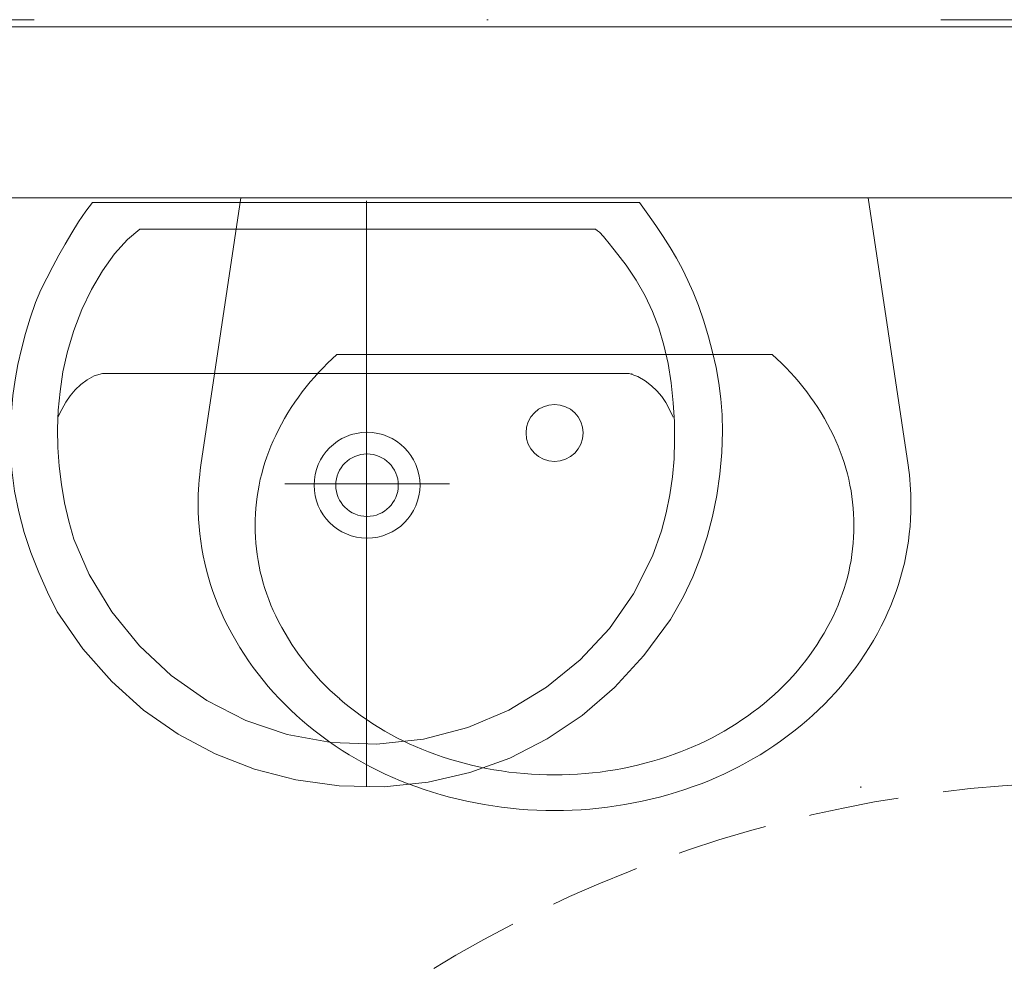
# Model space of a CAD drawing. Header units: millimetres. Extents: x -82287 to 177822, y -399756 to 0.
# Tile 156 of 228: x 51560 to 51629, y -194653 to -194586. Entities that reach past the tile are written whole.
import ezdxf
from ezdxf.enums import TextEntityAlignment as Align

# ---------------------------------------------------------------- set-up
doc = ezdxf.new("R2010")
doc.units = ezdxf.units.MM
doc.header["$MEASUREMENT"] = 0
for name, pattern in [('SUŁOSZOWA - PB 21 03$0$DASHDOT', [25.4, 12.7, -6.35, 0, -6.35]), ('SUŁOSZOWA - PB 21 03$0$DOT', [6.35, 0, -6.35]), ('SUŁOSZOWA - PB 21 03$0$HIDDEN', [9.525, 6.35, -3.175]), ('SUŁOSZOWA - PB 21 03$0$HIDDEN2', [4.7625, 3.175, -1.5875])]:
    doc.linetypes.add(name, pattern=pattern)
doc.layers.add('FL_XREF', color=252, linetype='Continuous')
for name, color, linetype, lineweight in [('SUŁOSZOWA - PB 21 03$0$!! 0_ Istn-sciany', 251, 'Continuous', 0), ('SUŁOSZOWA - PB 21 03$0$!! 0_Opis_pom', 251, 'Continuous', 0), ('SUŁOSZOWA - PB 21 03$0$!! 0_Osie', 251, 'SUŁOSZOWA - PB 21 03$0$DASHDOT', 0), ('SUŁOSZOWA - PB 21 03$0$!! 1_OPIS POM NOWE', 251, 'Continuous', 0), ('SUŁOSZOWA - PB 21 03$0$!! 2_Drzwi - nowe remont', 251, 'Continuous', 0), ('SUŁOSZOWA - PB 21 03$0$!! 2_WYBURZENIA DO REMONTU', 251, 'Continuous', 0), ('SUŁOSZOWA - PB 21 03$0$!! 2_wypos-sanitarne', 251, 'Continuous', 0), ('SUŁOSZOWA - PB 21 03$0$0-osie-liniA', 251, 'SUŁOSZOWA - PB 21 03$0$DASHDOT', 0)]:
    doc.layers.add(name, color=color, linetype=linetype, lineweight=lineweight)
doc.styles.add('SUŁOSZOWA - PB 21 03$0$ARIAL', font='tahoma.ttf')

# ---------------------------------------------------------------- blocks, each defined once
blk = doc.blocks.new('SUŁOSZOWA - PB 21 03$0$A$C578D6593')
for p, q in [((-26.364, 0), (-29.161, 18.761)), ((17.636, 0), (20.433, 18.761)), ((-19.628, 11), (10.901, 11)), ((-26.364, 0), (17.636, 0))]:
    blk.add_line(p, q)
blk.add_circle((-4.364, 16.5), 2)
for centre, radius, start, end in [((-4.364, 13.999), 29.001, 90, 109.6071), ((-4.364, 13.999), 29.001, 70.3929, 90), ((-5.67, 17.666), 25.108, 109.6071, 130.69553), ((-3.057, 17.666), 25.108, 49.30447, 70.3929), ((-4.364, 15.499), 25.001, 90, 109.6071), ((-4.364, 15.499), 25.001, 70.3929, 90), ((-5.67, 19.166), 21.108, 109.6071, 130.69553), ((-3.057, 19.166), 21.108, 49.30447, 70.3929), ((-7.68, 20.004), 22.025, 130.69553, 154.2825), ((-1.047, 20.004), 22.025, 25.7175, 49.30447), ((-7.68, 21.504), 18.025, 130.69553, 154.2825), ((-1.047, 21.504), 18.025, 25.7175, 49.30447), ((-10.787, 21.5), 18.577, 154.2825, 180), ((-10.787, 23), 14.577, 154.2825, 180), ((2.06, 23), 14.577, 0, 25.7175), ((2.06, 21.5), 18.577, 0, 25.7175), ((-10.787, 23), 14.577, 180, 205.7175), ((2.06, 23), 14.577, 334.2825, 0), ((-10.787, 21.5), 18.577, 180, 188.47944), ((2.06, 21.5), 18.577, 351.52056, 0), ((-7.68, 24.496), 18.025, 205.7175, 228.4823), ((-1.047, 24.496), 18.025, 311.5177, 334.2825)]:
    blk.add_arc(centre, radius, start, end)
blk = doc.blocks.new('SUŁOSZOWA - PB 21 03$0$drzwi giszet')
blk.add_lwpolyline([(68617.39, -194499.265), (68617.39, -194409.265), (68620.39, -194409.265), (68620.39, -194499.265)], close=True)
blk.add_lwpolyline([(68572.427, -194476.088), (68572.427, -194526.088)])
at = {"linetype": 'SUŁOSZOWA - PB 21 03$0$HIDDEN'}
blk.add_arc((68617.39, -194499.265), 90, 88.08979, 179.99999, dxfattribs=at)
blk = doc.blocks.new('SUŁOSZOWA - PB 21 03$0$A$C527aaae0')
at = {"lineweight": 5}
for points in [[(0, 0), (0, -0.41111)], [(0.18626, -0.12137), (0.18626, -0.12111)], [(0.18626, -0.12111), (0.18626, -0.12137)], [(-0.05731, -0.19848), (0.05818, -0.19848)]]:
    blk.add_lwpolyline(points, dxfattribs=at)
for points in [[(0.19154, -0.00103), (0.19747, -0.00931), (0.20301, -0.01727), (0.20818, -0.02501), (0.21299, -0.03263), (0.21747, -0.04024), (0.22164, -0.04792), (0.22553, -0.05579), (0.22916, -0.06394), (0.23281, -0.07347), (0.23656, -0.08448), (0.23992, -0.09534), (0.24285, -0.10613), (0.24532, -0.11693), (0.24728, -0.12782), (0.2487, -0.13888), (0.24955, -0.15019), (0.24977, -0.16183), (0.24919, -0.17658), (0.24783, -0.1918), (0.2457, -0.20673), (0.24277, -0.2214), (0.23901, -0.23581), (0.2344, -0.24995), (0.2289, -0.26385), (0.22248, -0.27751), (0.21322, -0.29365), (0.19466, -0.31895), (0.17398, -0.34145), (0.15132, -0.36103), (0.12679, -0.37758), (0.10052, -0.39099), (0.07263, -0.40113), (0.04323, -0.40791), (0.01245, -0.4112), (-0.01906, -0.41052), (-0.04948, -0.40627), (-0.07856, -0.39879), (-0.10616, -0.38813), (-0.13213, -0.37431), (-0.15632, -0.35738), (-0.1786, -0.33737), (-0.19881, -0.31432), (-0.21682, -0.28826), (-0.22368, -0.27459), (-0.22985, -0.2608), (-0.23529, -0.24684), (-0.23995, -0.23268), (-0.24378, -0.21831), (-0.24672, -0.20367), (-0.24874, -0.18875), (-0.24977, -0.17352), (-0.24971, -0.15948), (-0.24898, -0.14791), (-0.24786, -0.13665), (-0.24633, -0.12563), (-0.24438, -0.11476), (-0.24201, -0.10397), (-0.23919, -0.09317), (-0.23592, -0.08229), (-0.23218, -0.07124), (-0.22823, -0.06233), (-0.22419, -0.05413), (-0.22003, -0.04607), (-0.21574, -0.03812), (-0.21128, -0.03027), (-0.20667, -0.0225), (-0.20188, -0.0148), (-0.19689, -0.00714), (-0.19214, -0.00103)], [(0.16075, -0.01981), (0.16217, -0.02094), (0.16339, -0.02198), (0.16445, -0.02297), (0.16541, -0.02396), (0.16632, -0.02499), (0.16722, -0.0261), (0.16817, -0.02733), (0.16922, -0.02873), (0.17388, -0.03439), (0.18211, -0.04507), (0.18927, -0.05573), (0.19544, -0.06651), (0.20069, -0.07759), (0.20508, -0.08909), (0.20868, -0.10118), (0.21157, -0.11401), (0.21382, -0.12772), (0.21521, -0.14163), (0.216, -0.15508), (0.2162, -0.16819), (0.21575, -0.18103), (0.21464, -0.19371), (0.21281, -0.2063), (0.21025, -0.21889), (0.20691, -0.23158), (0.20071, -0.24927), (0.18744, -0.27564), (0.17041, -0.30006), (0.14993, -0.3221), (0.12634, -0.34132), (0.09996, -0.35729), (0.07113, -0.36955), (0.04016, -0.37768), (0.00738, -0.38124), (-0.02481, -0.38016), (-0.0555, -0.37449), (-0.08465, -0.36453), (-0.11189, -0.3506), (-0.13687, -0.33305), (-0.15921, -0.31224), (-0.17855, -0.28849), (-0.19453, -0.26217), (-0.20525, -0.23733), (-0.20875, -0.22466), (-0.21165, -0.21191), (-0.21392, -0.19908), (-0.21553, -0.18616), (-0.21646, -0.17317), (-0.21666, -0.1601), (-0.21612, -0.14695), (-0.2148, -0.13373), (-0.21289, -0.12004), (-0.20974, -0.1056), (-0.20523, -0.09089), (-0.19953, -0.07629), (-0.19278, -0.06221), (-0.18511, -0.04905), (-0.17668, -0.0372), (-0.16762, -0.02706), (-0.15901, -0.01981)]]:
    blk.add_lwpolyline(points, close=True)
blk.add_lwpolyline([(0.21509, -0.15179), (0.21261, -0.14636), (0.20999, -0.14153), (0.2071, -0.1372), (0.20381, -0.13329), (0.19999, -0.12971), (0.19551, -0.12637), (0.19026, -0.12319), (0.1842, -0.12111), (-0.18511, -0.12111), (-0.19087, -0.12277), (-0.19589, -0.12562), (-0.20034, -0.12889), (-0.20429, -0.1326), (-0.20779, -0.13673), (-0.21091, -0.14131), (-0.21372, -0.14633), (-0.2163, -0.15179), (-0.2163, -0.15206)])
at = {"linetype": 'SUŁOSZOWA - PB 21 03$0$DOT'}
blk.add_lwpolyline([(-0.3533, -0.41086), (0.3467, -0.41086), (0.3467, -1.01086), (-0.3533, -1.01086)], close=True, dxfattribs=at)
for radius in [0.03714, 0.02192]:
    blk.add_circle((0.00046, -0.19951), radius)
blk = doc.blocks.new('SUŁOSZOWA - PB 21 03$0$BLOK OSI')
at = {"layer": 'SUŁOSZOWA - PB 21 03$0$0-osie-liniA', "ltscale": 5}
blk.add_lwpolyline([(48639.258, -194702.088), (55442.285, -194702.088)], dxfattribs=at)
blk = doc.blocks.new('SUŁOSZOWA - PB 21 03')
at = {"layer": 'SUŁOSZOWA - PB 21 03$0$!! 0_ Istn-sciany'}
for points in [[(51488.21802, -194639.5883), (51652.71142, -194639.5883)], [(51488.21802, -194651.5883), (51582.71142, -194651.5883)]]:
    blk.add_lwpolyline(points, dxfattribs=at)
at = {"layer": 'SUŁOSZOWA - PB 21 03$0$!! 0_Osie'}
blk.add_blockref('SUŁOSZOWA - PB 21 03$0$BLOK OSI', (0, 63), dxfattribs=at)
at = {"layer": 'SUŁOSZOWA - PB 21 03$0$!! 2_Drzwi - nowe remont', "xscale": -1, "rotation": 90}
blk.add_blockref('SUŁOSZOWA - PB 21 03$0$drzwi giszet', (-142925.55405, -126165.19866), dxfattribs=at)
at = {"layer": 'SUŁOSZOWA - PB 21 03$0$!! 2_WYBURZENIA DO REMONTU', "linetype": 'SUŁOSZOWA - PB 21 03$0$HIDDEN2', "ltscale": 3, "rotation": 180}
blk.add_blockref('SUŁOSZOWA - PB 21 03$0$A$C578D6593', (51531.1011, -194651.5883), dxfattribs=at)
at = {"layer": 'SUŁOSZOWA - PB 21 03$0$!! 2_wypos-sanitarne', "xscale": 100, "yscale": 100, "zscale": 100}
blk.add_blockref('SUŁOSZOWA - PB 21 03$0$A$C527aaae0', (51522.26973, -194651.80517), dxfattribs=at)
at = {"layer": 'SUŁOSZOWA - PB 21 03$0$!! 0_Opis_pom', "ltscale": 0.7, "style": 'SUŁOSZOWA - PB 21 03$0$ARIAL'}
for tag, p in [('B0,19', (52679.2094, -194257.55204)), ('B2,14', (73874.0461, -194402.0887)), ('B2,12', (73342.49259, -194413.89249)), ('B1,21', (60405.50261, -194427.18207)), ('B2,11', (73069.01144, -194438.89383)), ('B2,16', (75195.07765, -194441.83446)), ('A1,16', (59129.54925, -194448.08429)), ('B1,19', (59914.81903, -194448.15658)), ('B1/17', (59524.53699, -194450.37428)), ('1,23', (61575.22173, -194450.37428)), ('1,22', (60947.33929, -194456.1144)), ('A1,1', (58808.06672, -194460.94161)), ('B0,15', (51514.15008, -194461.8073)), ('B3,7', (87459.81312, -194465.07097)), ('B2,19.1', (76701.67035, -194466.03695)), ('B3,3', (88235.73906, -194465.79732)), ('B2,17', (75506.7465, -194471.3759)), ('B1,18', (59715.51745, -194473.87108)), ('B0,18', (52071.43815, -194478.40179)), ('B3,8', (90006.66539, -194478.47972)), ('B3,6', (86826.65132, -194483.15512)), ('B2,15', (74566.38885, -194487.81114)), ('B2,10', (72728.63362, -194489.37283)), ('B1,20', (60198.53687, -194490.17374)), ('B2,13', (73649.91716, -194500.01242)), ('A0,6', (49094.40602, -194505.72387)), ('A2,5', (72452.45009, -194505.90583)), ('A1,6', (58565.96262, -194514.50753)), ('B1,1', (61908.24378, -194515.48656)), ('A0,4', (49692.81919, -194517.93289)), ('B0,22', (54187.56644, -194519.04308)), ('A0,3', (49906.53818, -194524.03766)), ('B0,20', (53125.45224, -194527.8835)), ('A0,5', (49399.71914, -194533.19455)), ('B0,21', (53847.26622, -194535.08002)), ('B1,3', (62229.35503, -194604.49851)), ('B2,18', (75922.43604, -194612.23635)), ('B2,19', (77152.69039, -194617.53776)), ('A3,4', (85509.27934, -194642.47136)), ('B0,24B', (54824.42896, -194684.26784)), ('B1,4', (63476.45184, -194691.11207)), ('B0,16', (51457.40872, -194704.43091)), ('B0,13', (50367.63944, -194706.5583)), ('B0,17', (51897.58569, -194706.77195)), ('A2,4', (71695.75649, -194707.44268)), ('A1,5', (58149.22649, -194724.80163)), ('A2.1', (72371.45884, -194731.56251)), ('B0,23', (54542.05776, -194742.93939)), ('A1,2', (58744.42262, -194746.622)), ('B1,2D', (60756.29674, -194750.92727)), ('A1,15', (59129.54925, -194780.73348)), ('A3.1', (86079.08704, -194786.62422)), ('B0,14', (50962.60809, -194789.06568)), ('B1,4', (63483.03852, -194791.04365)), ('A0,2', (49295.91259, -194810.95246)), ('B2.7', (74548.27897, -194836.12781)), ('B3,2', (89035.72921, -194837.99287)), ('B1,2B', (62374.83512, -194841.86715)), ('B0,7', (52851.95551, -194845.56115)), ('B1,2A', (61803.35407, -194869.27513)), ('B0,8', (51561.38742, -194890.27848)), ('A3.2', (86016.50296, -195004.88875)), ('A1,3', (58810.05243, -195008.83917)), ('A0,1', (49914.27925, -195025.82804)), ('A0,10', (49695.87246, -195042.9259)), ('B0,17', (51225.06492, -195049.74007)), ('B2.2', (74976.1855, -195068.47988)), ('B0,6', (52110.41055, -195069.39267)), ('A2.2', (72371.45884, -195070.78713)), ('B1,8', (61403.63433, -195071.25189)), ('A0,7', (49042.50308, -195082.6056)), ('B3,11', (88623.94853, -195099.23575)), ('B3,4', (87612.56208, -195132.78192)), ('B3,5', (86839.47632, -195174.05241)), ('B0,12', (50313.60595, -195207.52936)), ('B0,11', (50726.178, -195219.06638)), ('B3,10', (89778.42161, -195220.68871)), ('B1,6', (63686.26823, -195231.3997)), ('B0,24A', (54359.17011, -195245.97867)), ('A1,4', (58093.66276, -195250.96213)), ('B0,10', (51476.34179, -195259.44699)), ('B3,9', (90479.74099, -195260.18621)), ('A0,11', (49643.96951, -195271.84772)), ('B1,14', (59332.54805, -195280.73534)), ('B2,21', (75970.16114, -195290.81005)), ('B0,9', (51798.4912, -195291.17482)), ('A0,8', (49042.50308, -195293.21363)), ('B1,13', (60186.62513, -195314.46953)), ('B1,5', (63419.22943, -195317.21026)), ('B2,9', (73175.51251, -195317.21162)), ('A2.3', (71832.37045, -195318.78232)), ('B2,4', (74493.5947, -195318.7733)), ('A3,3', (85569.83931, -195318.78232)), ('B0,3', (52068.59538, -195319.60465)), ('B1,10', (60892.94126, -195319.45825)), ('B2,3', (74674.2815, -195319.28036)), ('B3,1', (88723.65615, -195329.98594)), ('B2,8', (73894.209, -195338.18956)), ('B2,20', (77211.021, -195343.82367)), ('B1,9', (61058.12383, -195344.48743)), ('B2.1', (75304.74121, -195348.36327)), ('B0,2', (52227.2348, -195357.98297)), ('B1,2C', (61827.40698, -195369.02625)), ('B1,7', (62134.52151, -195372.05069)), ('B0,1', (53061.17304, -195403.85659)), ('A0,9', (49001.50444, -195413.15723)), ('A0,12', (49689.76592, -195485.50737)), ('B0,4', (52224.78303, -195500.96352)), ('B2,5', (74686.48999, -195507.24036)), ('B1,11', (61050.00078, -195512.89565)), ('B1,12', (60864.00751, -195544.00738)), ('B2,6', (74499.29165, -195549.55175)), ('B0,5', (52066.14362, -195556.83806)), ('C2,2', (74812.78942, -195865.8959)), ('C1,3', (61091.58871, -195973.27844)), ('C0,2A', (52278.30875, -196050.48297)), ('C0,1', (52808.36775, -196132.34208)), ('C1,2', (61690.27405, -196439.72387)), ('C1,1', (62060.59754, -196465.28533)), ('C3,1', (88979.71614, -196545.67785)), ('C0,2B', (53028.88223, -196668.8019)), ('C1,4', (61008.68123, -196686.32122)), ('C2,1', (75334.65984, -196786.2197)), ('C2,3', (74834.65119, -196933.26657)), ('C1,5', (61062.7252, -196991.42453)), ('C1,10', (62127.38542, -196998.81344)), ('C1,9', (62147.33751, -197289.53424)), ('C1,6', (61131.41824, -197329.69535)), ('C0,3', (52181.98562, -197341.92176)), ('D1,1', (73931.12245, -197584.03121)), ('C0,4', (52345.96562, -197596.60561)), ('D0,18', (60296.49264, -197617.95269)), ('C2,4', (75243.70451, -197663.89)), ('D0,7', (59141.53804, -197722.84718)), ('C1,7', (61222.2575, -197737.18052)), ('D0,17', (60701.16801, -197741.44864)), ('D1,4', (73157.19908, -197744.29721)), ('D0,3', (59562.25866, -197751.14316)), ('D1,6', (72757.78643, -197751.22612)), ('D0,6', (58741.71849, -197802.61699)), ('D0,10', (58357.73602, -197820.93991)), ('D,09', (59195.67196, -197881.51243)), ('C0,5', (52269.72696, -197902.4362)), ('C0,6', (52872.93793, -197917.07354)), ('D0,2', (59943.06082, -197917.06725)), ('D1,3', (73475.28953, -197924.29875)), ('D0,16', (60721.3534, -197935.2949)), ('D0,8', (59058.9008, -197963.64925)), ('D0,5', (59448.52586, -197969.8061)), ('C2,5', (74555.08284, -197988.7886)), ('D1,5', (73291.61607, -197999.29956)), ('D0,4', (59655.02693, -198042.2589)), ('D0,15', (60692.12223, -198127.4643)), ('D1,2', (73578.07819, -198172.30068)), ('D0,1', (59931.33074, -198173.12806)), ('D0,11', (58161.27105, -198211.45823)), ('D0,12', (58250.99458, -198537.17631)), ('D0,13', (58250.99458, -198764.99605)), ('D1,7', (71854.87376, -198786.88467)), ('D0,14', (59130.08589, -198795.3373)), ('D1,8', (71715.35366, -199212.44512))]:
    blk.add_attdef(tag, text='', height=11.968, dxfattribs=at).set_placement(p, align=Align.MIDDLE_CENTER)
at = {"layer": 'SUŁOSZOWA - PB 21 03$0$!! 1_OPIS POM NOWE', "style": 'SUŁOSZOWA - PB 21 03$0$ARIAL'}
for tag, p in [('C1.7A', (61271.6179, -197538.30303)), ('C2.5B', (74970.66097, -197546.70728)), ('C2,5C', (74903.71123, -197659.13664)), ('C2.4', (75374.07862, -197726.11453)), ('D1,2B', (74322.25834, -197791.43247)), ('C1.7C', (61260.26049, -197811.38428)), ('C1.8B', (61588.27341, -197817.62151)), ('C1.8A', (61884.42005, -197818.94854)), ('C1.7B', (61322.12354, -197933.89849)), ('C2,5A', (74943.41937, -197993.49482)), ('E1.2', (62164.78326, -198139.98688)), ('E1.5E', (62692.10372, -198153.27854)), ('D1,2C', (73419.9359, -198156.57844)), ('E3.1', (88990.58975, -198158.87886)), ('E2.9', (75361.45041, -198161.88904)), ('E2.7', (76022.45692, -198162.26272)), ('D1,2A', (74280.17915, -198172.30068)), ('E1.5D', (62993.60773, -198185.416)), ('E1.1', (61330.46191, -198191.9806)), ('E1.5C', (63016.9343, -198246.3437)), ('E1.5B', (63264.15117, -198307.8661)), ('E3.2', (88781.41347, -198385.24275)), ('E1.6', (61022.6264, -198421.00827)), ('E2.2', (74782.75417, -198427.85813)), ('E2.8', (75757.29014, -198437.09188)), ('E2.6', (76531.8031, -198444.40756)), ('E3.4', (89392.22607, -198450.03942)), ('E1.5A', (63049.47589, -198456.39852)), ('E1.5G', (62892.39981, -198586.12622)), ('E1.5F', (62736.15118, -198589.14592)), ('E1,4', (61888.25021, -198652.6996)), ('E2.1', (75803.99631, -198697.05773)), ('E1.5L', (63297.7633, -198733.65678)), ('E1.3', (61058.5992, -198806.28147)), ('E1.5H', (62893.53005, -198830.01758)), ('E2,3', (74778.52304, -198843.9541)), ('E3.3', (89150.95684, -198867.32581)), ('E1.5K', (63266.15427, -198904.67789)), ('E1.5I', (62723.74907, -199005.87002)), ('E2.4', (75135.87669, -199083.20857)), ('E2.5', (76615.04061, -199164.91143)), ('E1.5J', (63204.25187, -199215.697))]:
    blk.add_attdef(tag, text='', height=11.968, dxfattribs=at).set_placement(p, align=Align.MIDDLE_CENTER)

msp = doc.modelspace()

# ---------------------------------------------------------------- block references
at = {"layer": 'FL_XREF'}
msp.add_blockref('SUŁOSZOWA - PB 21 03', (62.282, 52.898), dxfattribs=at)

doc.saveas('drawing.dxf')
